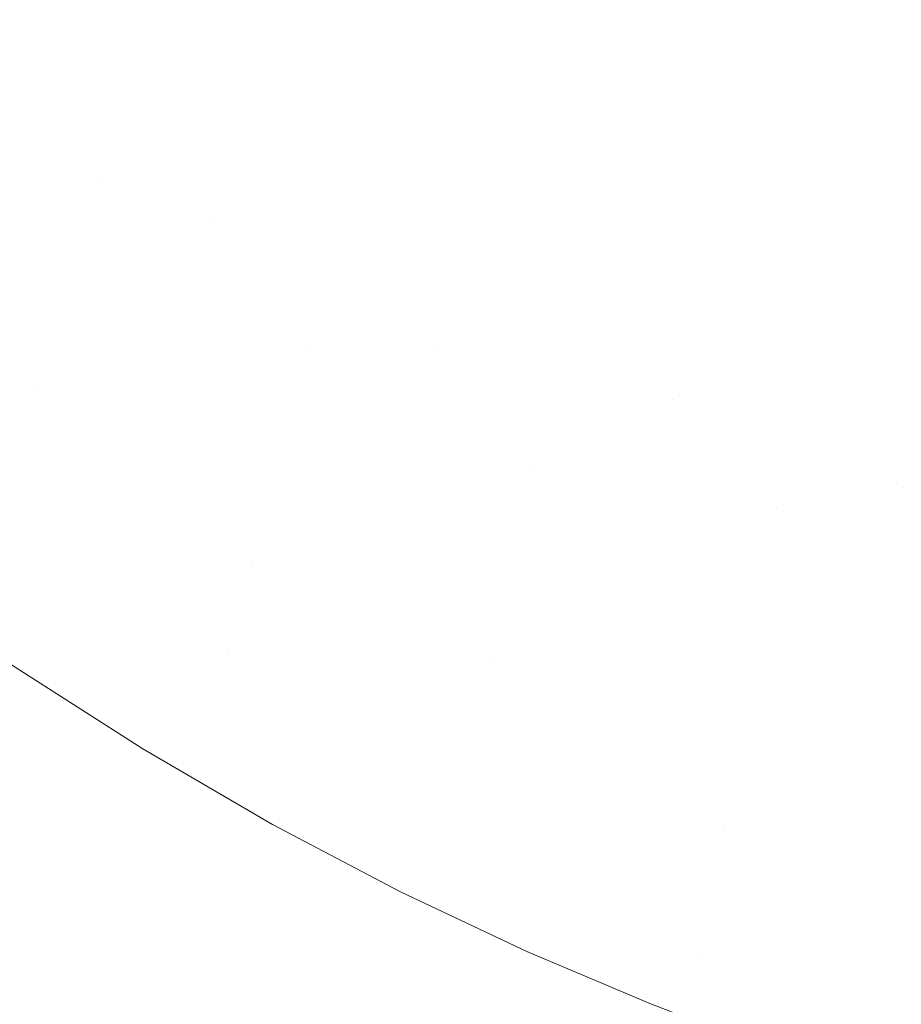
# Model space of a CAD drawing. Header units: centimetres. Extents: x -17.1 to 18.2, y 3.4 to 5.2.
# Tile 93 of 256: x -5.1793 to -5.1382, y 3.6102 to 3.656. Entities that reach past the tile are written whole.
import ezdxf

# ---------------------------------------------------------------- set-up
doc = ezdxf.new("R2010")
doc.units = ezdxf.units.CM
doc.header["$LTSCALE"] = 2.54
doc.layers.add('Lucido design-1', color=7, linetype='Continuous')

# ---------------------------------------------------------------- blocks, each defined once
blk = doc.blocks.new('Gruppo-4-1')
at = {"color": 7, "linetype": 'Continuous', "lineweight": 9}
blk.add_3dface([(-17.020308, 5.100212, -1872.215514), (-17.020308, 3.500212, -1872.215514), (18.147234, 3.500212, -1872.215514), (18.147234, 5.100212, -1872.215514)], dxfattribs=at)
for points, invisible_edges in [([(-5.177567, 3.661366, -1873.009775), (-5.172831, 3.657951, -1873.009775), (-5.173628, 3.655331, -1873.010748), (-5.178415, 3.658783, -1873.010748)], 15), ([(-5.167998, 3.65473, -1873.009775), (-5.172831, 3.657951, -1873.009775), (-5.172046, 3.66053, -1873.008722), (-5.167265, 3.657342, -1873.008722)], 15), ([(-5.166545, 3.65991, -1873.007589), (-5.161724, 3.656955, -1873.007589), (-5.162393, 3.654355, -1873.008722), (-5.167265, 3.657342, -1873.008722)], 15), ([(-5.134952, 3.655755, -1873.002333), (-5.139925, 3.65754, -1873.002333), (-5.139517, 3.659966, -1873.000853), (-5.134594, 3.658199, -1873.000853)], 15), ([(-5.156819, 3.654204, -1873.007589), (-5.161724, 3.656955, -1873.007589), (-5.161067, 3.659505, -1873.006381), (-5.156214, 3.656784, -1873.006381)], 15), ([(-5.155621, 3.659312, -1873.0051), (-5.15074, 3.656828, -1873.0051), (-5.151282, 3.654273, -1873.006381), (-5.156214, 3.656784, -1873.006381)], 15), ([(-5.145789, 3.654558, -1873.0051), (-5.15074, 3.656828, -1873.0051), (-5.15021, 3.659327, -1873.003749), (-5.145309, 3.657081, -1873.003749)], 15), ([(-5.144841, 3.659546, -1873.002333), (-5.139925, 3.65754, -1873.002333), (-5.140343, 3.655054, -1873.003749), (-5.145309, 3.657081, -1873.003749)], 15), ([(-5.178415, 3.658783, -1873.010748), (-5.173628, 3.655331, -1873.010748), (-5.174437, 3.652673, -1873.011636), (-5.179276, 3.656162, -1873.011636)], 15), ([(-5.168743, 3.652075, -1873.010748), (-5.173628, 3.655331, -1873.010748), (-5.172831, 3.657951, -1873.009775), (-5.167998, 3.65473, -1873.009775)], 15), ([(-5.167265, 3.657342, -1873.008722), (-5.162393, 3.654355, -1873.008722), (-5.163074, 3.65171, -1873.009775), (-5.167998, 3.65473, -1873.009775)], 15), ([(-5.13532, 3.653251, -1873.003749), (-5.140343, 3.655054, -1873.003749), (-5.139925, 3.65754, -1873.002333), (-5.134952, 3.655755, -1873.002333)], 15), ([(-5.157436, 3.651576, -1873.008722), (-5.162393, 3.654355, -1873.008722), (-5.161724, 3.656955, -1873.007589), (-5.156819, 3.654204, -1873.007589)], 15), ([(-5.146278, 3.65198, -1873.006381), (-5.151282, 3.654273, -1873.006381), (-5.15074, 3.656828, -1873.0051), (-5.145789, 3.654558, -1873.0051)], 15), ([(-5.145309, 3.657081, -1873.003749), (-5.140343, 3.655054, -1873.003749), (-5.140771, 3.65251, -1873.0051), (-5.145789, 3.654558, -1873.0051)], 15), ([(-5.156214, 3.656784, -1873.006381), (-5.151282, 3.654273, -1873.006381), (-5.151835, 3.651667, -1873.007589), (-5.156819, 3.654204, -1873.007589)], 15), ([(-5.17567, 3.64862, -1873.012805), (-5.176086, 3.647254, -1873.01315), (-5.18587, 3.654579, -1873.01315), (-5.185402, 3.655906, -1873.012805)], 15), ([(-5.17567, 3.64862, -1873.012805), (-5.185402, 3.655906, -1873.012805), (-5.180149, 3.653507, -1873.012437)], 11), ([(-5.179276, 3.656162, -1873.011636), (-5.174437, 3.652673, -1873.011636), (-5.175257, 3.649979, -1873.012437), (-5.180149, 3.653507, -1873.012437)], 15), ([(-5.169499, 3.649381, -1873.011636), (-5.174437, 3.652673, -1873.011636), (-5.173628, 3.655331, -1873.010748), (-5.168743, 3.652075, -1873.010748)], 15), ([(-5.135695, 3.650688, -1873.0051), (-5.140771, 3.65251, -1873.0051), (-5.140343, 3.655054, -1873.003749), (-5.13532, 3.653251, -1873.003749)], 15), ([(-5.176924, 3.644501, -1873.013772), (-5.186815, 3.651906, -1873.013772), (-5.18587, 3.654579, -1873.01315), (-5.176086, 3.647254, -1873.01315)], 15), ([(-5.167998, 3.65473, -1873.009775), (-5.163074, 3.65171, -1873.009775), (-5.163766, 3.649023, -1873.010748), (-5.168743, 3.652075, -1873.010748)], 15), ([(-5.145789, 3.654558, -1873.0051), (-5.140771, 3.65251, -1873.0051), (-5.141209, 3.64991, -1873.006381), (-5.146278, 3.65198, -1873.006381)], 15), ([(-5.158063, 3.648901, -1873.009775), (-5.163074, 3.65171, -1873.009775), (-5.162393, 3.654355, -1873.008722), (-5.157436, 3.651576, -1873.008722)], 15), ([(-5.156819, 3.654204, -1873.007589), (-5.151835, 3.651667, -1873.007589), (-5.152399, 3.649011, -1873.008722), (-5.157436, 3.651576, -1873.008722)], 15), ([(-5.146778, 3.649349, -1873.007589), (-5.151835, 3.651667, -1873.007589), (-5.151282, 3.654273, -1873.006381), (-5.146278, 3.65198, -1873.006381)], 15), ([(-5.180149, 3.653507, -1873.012437), (-5.175257, 3.649979, -1873.012437), (-5.17567, 3.64862, -1873.012805)], 11), ([(-5.170265, 3.646652, -1873.012437), (-5.175257, 3.649979, -1873.012437), (-5.174437, 3.652673, -1873.011636), (-5.169499, 3.649381, -1873.011636)], 15), ([(-5.136079, 3.64807, -1873.006381), (-5.141209, 3.64991, -1873.006381), (-5.140771, 3.65251, -1873.0051), (-5.135695, 3.650688, -1873.0051)], 15), ([(-5.177769, 3.641724, -1873.014301), (-5.187767, 3.649209, -1873.014301), (-5.186815, 3.651906, -1873.013772), (-5.176924, 3.644501, -1873.013772)], 15), ([(-5.168743, 3.652075, -1873.010748), (-5.163766, 3.649023, -1873.010748), (-5.164468, 3.646296, -1873.011636), (-5.169499, 3.649381, -1873.011636)], 15), ([(-5.146278, 3.65198, -1873.006381), (-5.141209, 3.64991, -1873.006381), (-5.141655, 3.647258, -1873.007589), (-5.146778, 3.649349, -1873.007589)], 15), ([(-5.158701, 3.646183, -1873.010748), (-5.163766, 3.649023, -1873.010748), (-5.163074, 3.65171, -1873.009775), (-5.158063, 3.648901, -1873.009775)], 15), ([(-5.157436, 3.651576, -1873.008722), (-5.152399, 3.649011, -1873.008722), (-5.152972, 3.646309, -1873.009775), (-5.158063, 3.648901, -1873.009775)], 15), ([(-5.147288, 3.646669, -1873.008722), (-5.152399, 3.649011, -1873.008722), (-5.151835, 3.651667, -1873.007589), (-5.146778, 3.649349, -1873.007589)], 15), ([(-5.17567, 3.64862, -1873.012805), (-5.175257, 3.649979, -1873.012437), (-5.170265, 3.646652, -1873.012437)], 11), ([(-5.136471, 3.645398, -1873.007589), (-5.141655, 3.647258, -1873.007589), (-5.141209, 3.64991, -1873.006381), (-5.136079, 3.64807, -1873.006381)], 15), ([(-5.178621, 3.638926, -1873.014736), (-5.188727, 3.646493, -1873.014736), (-5.187767, 3.649209, -1873.014301), (-5.177769, 3.641724, -1873.014301)], 15), ([(-5.169499, 3.649381, -1873.011636), (-5.164468, 3.646296, -1873.011636), (-5.165179, 3.643533, -1873.012437), (-5.170265, 3.646652, -1873.012437)], 15), ([(-5.159348, 3.643425, -1873.011636), (-5.164468, 3.646296, -1873.011636), (-5.163766, 3.649023, -1873.010748), (-5.158701, 3.646183, -1873.010748)], 15), ([(-5.146778, 3.649349, -1873.007589), (-5.141655, 3.647258, -1873.007589), (-5.142109, 3.644555, -1873.008722), (-5.147288, 3.646669, -1873.008722)], 15), ([(-5.170265, 3.646652, -1873.012437), (-5.176086, 3.647254, -1873.01315), (-5.17567, 3.64862, -1873.012805)], 11), ([(-5.158063, 3.648901, -1873.009775), (-5.152972, 3.646309, -1873.009775), (-5.153555, 3.643563, -1873.010748), (-5.158701, 3.646183, -1873.010748)], 15), ([(-5.147806, 3.643941, -1873.009775), (-5.152972, 3.646309, -1873.009775), (-5.152399, 3.649011, -1873.008722), (-5.147288, 3.646669, -1873.008722)], 15), ([(-5.176086, 3.647254, -1873.01315), (-5.165899, 3.640737, -1873.01315), (-5.166625, 3.637914, -1873.013772), (-5.176924, 3.644501, -1873.013772)], 15), ([(-5.165899, 3.640737, -1873.01315), (-5.176086, 3.647254, -1873.01315), (-5.170265, 3.646652, -1873.012437)], 11), ([(-5.13687, 3.642675, -1873.008722), (-5.142109, 3.644555, -1873.008722), (-5.141655, 3.647258, -1873.007589), (-5.136471, 3.645398, -1873.007589)], 15), ([(-5.189209, 3.645128, -1873.014918), (-5.188727, 3.646493, -1873.014736), (-5.178621, 3.638926, -1873.014736)], 11), ([(-5.170265, 3.646652, -1873.012437), (-5.165179, 3.643533, -1873.012437), (-5.165899, 3.640737, -1873.01315)], 11), ([(-5.160003, 3.640631, -1873.012437), (-5.165179, 3.643533, -1873.012437), (-5.164468, 3.646296, -1873.011636), (-5.159348, 3.643425, -1873.011636)], 15), ([(-5.148333, 3.641169, -1873.010748), (-5.153555, 3.643563, -1873.010748), (-5.152972, 3.646309, -1873.009775), (-5.147806, 3.643941, -1873.009775)], 15), ([(-5.147288, 3.646669, -1873.008722), (-5.142109, 3.644555, -1873.008722), (-5.142572, 3.641804, -1873.009775), (-5.147806, 3.643941, -1873.009775)], 15), ([(-5.158701, 3.646183, -1873.010748), (-5.153555, 3.643563, -1873.010748), (-5.154146, 3.640776, -1873.011636), (-5.159348, 3.643425, -1873.011636)], 15), ([(-5.168468, 3.630754, -1873.014918), (-5.16884, 3.629308, -1873.015076), (-5.189692, 3.64376, -1873.015076), (-5.189209, 3.645128, -1873.014918)], 15), ([(-5.168468, 3.630754, -1873.014918), (-5.189209, 3.645128, -1873.014918), (-5.178621, 3.638926, -1873.014736)], 11), ([(-5.176924, 3.644501, -1873.013772), (-5.166625, 3.637914, -1873.013772), (-5.167359, 3.635065, -1873.014301), (-5.177769, 3.641724, -1873.014301)], 15), ([(-5.137277, 3.639904, -1873.009775), (-5.142572, 3.641804, -1873.009775), (-5.142109, 3.644555, -1873.008722), (-5.13687, 3.642675, -1873.008722)], 15), ([(-5.169587, 3.626409, -1873.015319), (-5.190661, 3.641015, -1873.015319), (-5.189692, 3.64376, -1873.015076), (-5.16884, 3.629308, -1873.015076)], 15), ([(-5.165899, 3.640737, -1873.01315), (-5.165179, 3.643533, -1873.012437), (-5.160003, 3.640631, -1873.012437)], 11), ([(-5.148867, 3.638357, -1873.011636), (-5.154146, 3.640776, -1873.011636), (-5.153555, 3.643563, -1873.010748), (-5.148333, 3.641169, -1873.010748)], 15), ([(-5.147806, 3.643941, -1873.009775), (-5.142572, 3.641804, -1873.009775), (-5.143042, 3.639009, -1873.010748), (-5.148333, 3.641169, -1873.010748)], 15), ([(-5.159348, 3.643425, -1873.011636), (-5.154146, 3.640776, -1873.011636), (-5.154744, 3.637953, -1873.012437), (-5.160003, 3.640631, -1873.012437)], 15), ([(-5.177769, 3.641724, -1873.014301), (-5.167359, 3.635065, -1873.014301), (-5.168097, 3.632195, -1873.014736), (-5.178621, 3.638926, -1873.014736)], 15), ([(-5.137689, 3.637089, -1873.010748), (-5.143042, 3.639009, -1873.010748), (-5.142572, 3.641804, -1873.009775), (-5.137277, 3.639904, -1873.009775)], 15), ([(-5.191147, 3.63964, -1873.015404), (-5.190661, 3.641015, -1873.015319), (-5.169587, 3.626409, -1873.015319)], 11), ([(-5.154744, 3.637953, -1873.012437), (-5.154146, 3.640776, -1873.011636), (-5.148867, 3.638357, -1873.011636)], 11), ([(-5.148333, 3.641169, -1873.010748), (-5.143042, 3.639009, -1873.010748), (-5.143519, 3.636174, -1873.011636), (-5.148867, 3.638357, -1873.011636)], 15), ([(-5.15535, 3.635097, -1873.01315), (-5.155962, 3.632212, -1873.013772), (-5.166625, 3.637914, -1873.013772), (-5.165899, 3.640737, -1873.01315)], 15), ([(-5.15535, 3.635097, -1873.01315), (-5.165899, 3.640737, -1873.01315), (-5.160003, 3.640631, -1873.012437)], 11), ([(-5.160003, 3.640631, -1873.012437), (-5.154744, 3.637953, -1873.012437), (-5.15535, 3.635097, -1873.01315)], 11), ([(-5.191634, 3.638263, -1873.015465), (-5.191147, 3.63964, -1873.015404), (-5.169587, 3.626409, -1873.015319)], 11), ([(-5.178621, 3.638926, -1873.014736), (-5.168097, 3.632195, -1873.014736), (-5.168468, 3.630754, -1873.014918)], 11), ([(-5.138108, 3.634232, -1873.011636), (-5.143519, 3.636174, -1873.011636), (-5.143042, 3.639009, -1873.010748), (-5.137689, 3.637089, -1873.010748)], 15), ([(-5.169587, 3.626409, -1873.015319), (-5.147506, 3.612471, -1873.015465), (-5.191634, 3.638263, -1873.015465)], 11), ([(-5.191634, 3.638263, -1873.015465), (-5.147506, 3.612471, -1873.015465), (-5.173534, 3.622055, -1873.015514), (-5.179657, 3.625971, -1873.015514)], 11), ([(-5.144002, 3.633301, -1873.012437), (-5.154744, 3.637953, -1873.012437), (-5.148867, 3.638357, -1873.011636)], 11), ([(-5.148867, 3.638357, -1873.011636), (-5.143519, 3.636174, -1873.011636), (-5.144002, 3.633301, -1873.012437)], 11), ([(-5.15658, 3.629301, -1873.014301), (-5.167359, 3.635065, -1873.014301), (-5.166625, 3.637914, -1873.013772), (-5.155962, 3.632212, -1873.013772)], 15), ([(-5.15535, 3.635097, -1873.01315), (-5.154744, 3.637953, -1873.012437), (-5.144002, 3.633301, -1873.012437), (-5.144491, 3.630394, -1873.01315)], 15), ([(-5.144002, 3.633301, -1873.012437), (-5.143519, 3.636174, -1873.011636), (-5.138108, 3.634232, -1873.011636)], 11), ([(-5.157202, 3.626369, -1873.014736), (-5.168097, 3.632195, -1873.014736), (-5.167359, 3.635065, -1873.014301), (-5.15658, 3.629301, -1873.014301)], 15), ([(-5.144491, 3.630394, -1873.01315), (-5.144985, 3.627458, -1873.013772), (-5.155962, 3.632212, -1873.013772), (-5.15535, 3.635097, -1873.01315)], 15), ([(-5.133007, 3.629626, -1873.012437), (-5.144002, 3.633301, -1873.012437), (-5.138108, 3.634232, -1873.011636)], 11), ([(-5.144491, 3.630394, -1873.01315), (-5.144002, 3.633301, -1873.012437), (-5.133007, 3.629626, -1873.012437), (-5.133376, 3.626679, -1873.01315)], 15), ([(-5.168468, 3.630754, -1873.014918), (-5.168097, 3.632195, -1873.014736), (-5.157202, 3.626369, -1873.014736)], 11), ([(-5.155962, 3.632212, -1873.013772), (-5.144985, 3.627458, -1873.013772), (-5.145483, 3.624495, -1873.014301), (-5.15658, 3.629301, -1873.014301)], 15), ([(-5.157202, 3.626369, -1873.014736), (-5.16884, 3.629308, -1873.015076), (-5.168468, 3.630754, -1873.014918)], 11), ([(-5.133376, 3.626679, -1873.01315), (-5.133749, 3.623702, -1873.013772), (-5.144985, 3.627458, -1873.013772), (-5.144491, 3.630394, -1873.01315)], 15), ([(-5.16884, 3.629308, -1873.015076), (-5.14649, 3.618509, -1873.015076), (-5.146997, 3.615495, -1873.015319), (-5.169587, 3.626409, -1873.015319)], 15), ([(-5.14649, 3.618509, -1873.015076), (-5.16884, 3.629308, -1873.015076), (-5.157202, 3.626369, -1873.014736)], 11), ([(-5.15658, 3.629301, -1873.014301), (-5.145483, 3.624495, -1873.014301), (-5.145985, 3.621511, -1873.014736), (-5.157202, 3.626369, -1873.014736)], 15), ([(-5.134125, 3.620699, -1873.014301), (-5.145483, 3.624495, -1873.014301), (-5.144985, 3.627458, -1873.013772), (-5.133749, 3.623702, -1873.013772)], 15), ([(-5.169587, 3.626409, -1873.015319), (-5.146997, 3.615495, -1873.015319), (-5.147506, 3.612471, -1873.015465)], 11), ([(-5.157202, 3.626369, -1873.014736), (-5.145985, 3.621511, -1873.014736), (-5.14649, 3.618509, -1873.015076)], 11), ([(-17.020308, 3.500212, -1873.015514), (-5.179657, 3.625971, -1873.015514), (-5.173534, 3.622055, -1873.015514)], 9), ([(-5.134504, 3.617674, -1873.014736), (-5.145985, 3.621511, -1873.014736), (-5.145483, 3.624495, -1873.014301), (-5.134125, 3.620699, -1873.014301)], 15), ([(-17.020308, 3.500212, -1873.015514), (-5.173534, 3.622055, -1873.015514), (-5.167494, 3.618542, -1873.015514)], 9), ([(-5.147506, 3.612471, -1873.015465), (-5.167494, 3.618542, -1873.015514), (-5.173534, 3.622055, -1873.015514)], 9), ([(-5.14649, 3.618509, -1873.015076), (-5.145985, 3.621511, -1873.014736), (-5.134504, 3.617674, -1873.014736)], 11), ([(-17.020308, 3.500212, -1873.015514), (-5.167494, 3.618542, -1873.015514), (-5.161534, 3.615405, -1873.015514)], 9), ([(-5.147506, 3.612471, -1873.015465), (-5.161534, 3.615405, -1873.015514), (-5.167494, 3.618542, -1873.015514)], 9), ([(-5.123076, 3.611828, -1873.015076), (-5.123332, 3.608742, -1873.015319), (-5.146997, 3.615495, -1873.015319), (-5.14649, 3.618509, -1873.015076)], 15), ([(-5.123076, 3.611828, -1873.015076), (-5.14649, 3.618509, -1873.015076), (-5.134504, 3.617674, -1873.014736)], 11), ([(-17.020308, 3.500212, -1873.015514), (-5.161534, 3.615405, -1873.015514), (-5.155652, 3.612617, -1873.015514)], 9), ([(-5.147506, 3.612471, -1873.015465), (-5.155652, 3.612617, -1873.015514), (-5.161534, 3.615405, -1873.015514)], 9), ([(-5.147506, 3.612471, -1873.015465), (-5.146997, 3.615495, -1873.015319), (-5.123332, 3.608742, -1873.015319), (-5.123589, 3.605647, -1873.015465)], 15), ([(-17.020308, 3.500212, -1873.015514), (-5.155652, 3.612617, -1873.015514), (-5.149843, 3.610158, -1873.015514)], 9), ([(-5.147506, 3.612471, -1873.015465), (-5.149843, 3.610158, -1873.015514), (-5.155652, 3.612617, -1873.015514)], 9), ([(-5.138424, 3.606144, -1873.015514), (-5.144102, 3.608006, -1873.015514), (-5.149843, 3.610158, -1873.015514), (-5.147506, 3.612471, -1873.015465)], 12), ([(-5.147506, 3.612471, -1873.015465), (-5.123589, 3.605647, -1873.015465), (-5.132803, 3.604558, -1873.015514), (-5.138424, 3.606144, -1873.015514)], 11)]:
    blk.add_3dface(points, dxfattribs=dict(at, invisible_edges=invisible_edges))
blk = doc.blocks.new('Gruppo-5-1')
at = {"color": 7}
blk.add_blockref('Gruppo-4-1', (0, 0), dxfattribs=at)

msp = doc.modelspace()

# ---------------------------------------------------------------- block references
at = {"layer": 'Lucido design-1', "color": 7}
msp.add_blockref('Gruppo-5-1', (0, 0), dxfattribs=at)

doc.saveas('drawing.dxf')
